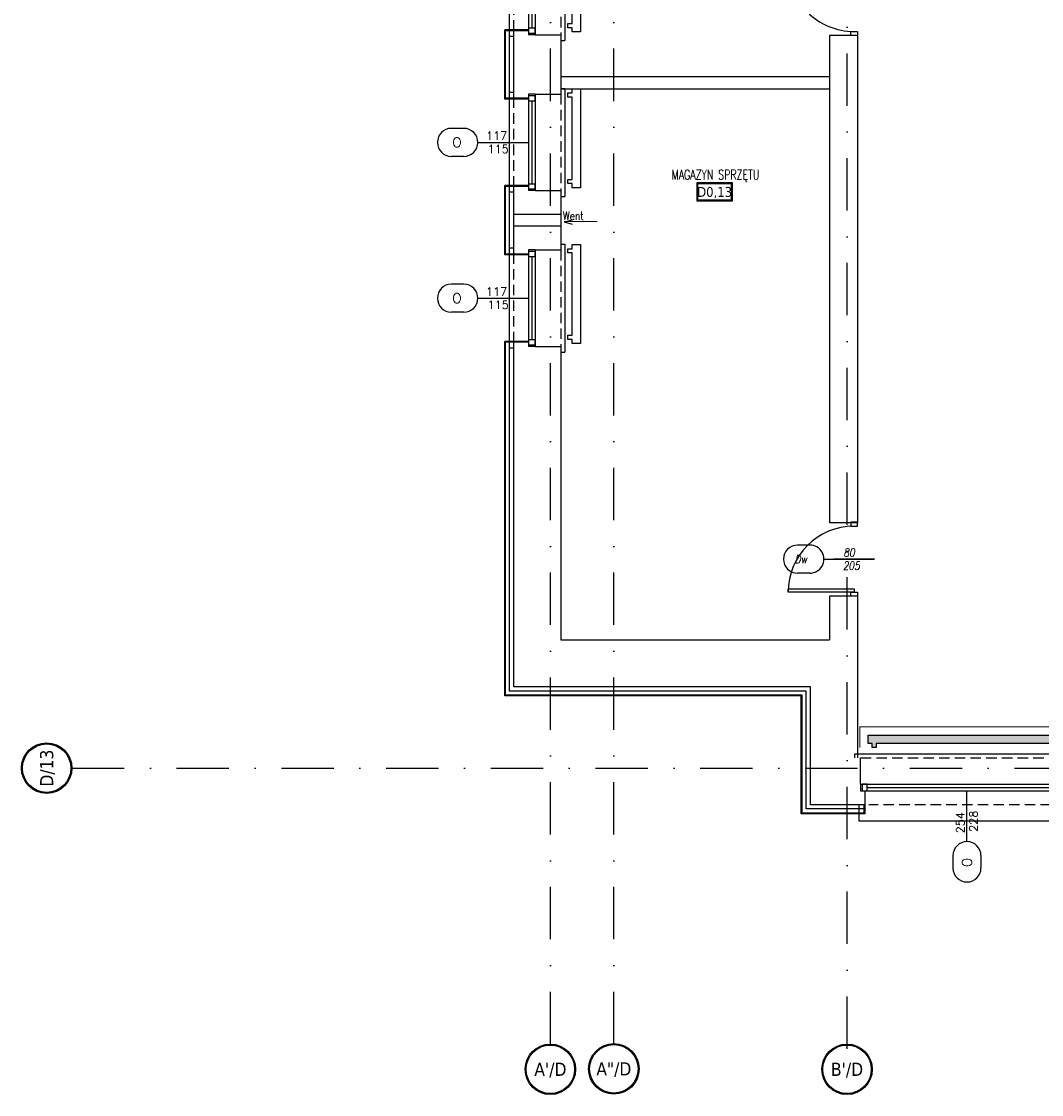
# Model space of a CAD drawing. Header units: millimetres. Extents: x 42924 to 92944, y -369470 to -179866.
# Tile 52 of 256: x 57384 to 58622, y -186161 to -184859. Entities that reach past the tile are written whole.
import ezdxf
from ezdxf.enums import TextEntityAlignment as Align

# ---------------------------------------------------------------- set-up
doc = ezdxf.new("R2010")
doc.units = ezdxf.units.MM
for name, pattern in [('2_3', [1, 0.5, -0.5]), ('DASHDOT', [25.4, 12.7, -6.35, 0, -6.35]), ('HIDDEN', [9.525, 6.35, -3.175])]:
    doc.linetypes.add(name, pattern=pattern)
doc.layers.get('0').update_dxf_attribs({"color": 8})
for name, color, linetype in [('!! 0_ Istn-okna', 8, 'Continuous'), ('!! 0_ Istn-sciany', 8, 'Continuous'), ('!! 0_ Istn-widok', 8, 'Continuous'), ('!! 0_Istn-cienka', 8, 'Continuous'), ('!! 0_Istn-drzwi', 8, 'Continuous'), ('!! 0_Istn-went', 8, 'Continuous'), ('!! 0_Opis_okna', 8, 'Continuous'), ('!! 0_Opis_pom', 123, 'Continuous'), ('!! 0_Osie', 8, 'DASHDOT'), ('!! 1_ tynk zewn  - nowy', 8, 'Continuous'), ('!! 2_ remont Ocieplenie', 8, 'ZIGZAG'), ('!! 2_drzwi opis', 8, 'Continuous'), ('0-osie-liniA', 8, 'DASHDOT'), ('0-osie-tx', 8, 'Continuous')]:
    doc.layers.add(name, color=color, linetype=linetype)
doc.layers.add('!! 0_Istn-grzejniki', color=8, linetype='Continuous', plot=False)
doc.styles.add('50', font='ROMANS.shx', dxfattribs={"width": 0.8, "height": 10})
doc.styles.add('ARCHETYP', font='romans.shx', dxfattribs={"height": 15})
doc.styles.add('ARIAL', font='tahoma.ttf')
doc.styles.add('TAHOMA', font='tahoma.ttf')
doc.styles.add('TXT', font='simplex.shx')
doc.linetypes.add('ZIGZAG', pattern='A,0.00254,-5.08,[131,ltypeshp.shx,S=5.08,R=0,X=-5.08,Y=0],-10.16,[131,ltypeshp.shx,S=5.08,R=180,X=5.08,Y=0],-5.08', length=20.32254)

# ---------------------------------------------------------------- blocks, each defined once
blk = doc.blocks.new('okno 1')
at = {"layer": '!! 0_ Istn-okna'}
for points in [[(9, -36), (259, -36)], [(9, -44), (259, -44)], [(17, -40), (251, -40)]]:
    blk.add_lwpolyline(points, dxfattribs=at)
for points in [[(11, -44), (17, -44), (17, -36), (11, -36)], [(251, -44), (257, -44), (257, -36), (251, -36)]]:
    blk.add_lwpolyline(points, close=True, dxfattribs=at)
at = {"layer": '!! 0_ Istn-sciany'}
for points in [[(9, -36), (9, -4)], [(259, -36), (259, -4)], [(9, -36), (9, -44)], [(259, -36), (259, -44)], [(9, -44), (14, -44)], [(14, -44), (14, -61)], [(254, -44), (259, -44)], [(254, -44), (254, -61)], [(14, -61), (9, -61)], [(254, -61), (259, -61)]]:
    blk.add_lwpolyline(points, dxfattribs=at)
at = {"layer": '!! 0_ Istn-widok'}
for points in [[(2, 1), (266, 1)], [(2, -4), (2, 1)], [(266, -4), (266, 1)], [(7, -61), (7, -81)], [(261, -61), (261, -81)], [(261, -81), (7, -81)]]:
    blk.add_lwpolyline(points, dxfattribs=at)
at = {"layer": '!! 0_Istn-cienka', "linetype": 'HIDDEN', "ltscale": 2}
for points in [[(9, -4), (259, -4)], [(259, -61), (19, -61)]]:
    blk.add_lwpolyline(points, dxfattribs=at)
blk = doc.blocks.new('okno 3')
at = {"layer": '!! 0_ Istn-okna'}
for points in [[(49128.7, -198708.6), (49128.7, -198825.6)], [(49132.7, -198716.6), (49132.7, -198817.6)], [(49136.7, -198708.6), (49136.7, -198825.6)]]:
    blk.add_lwpolyline(points, dxfattribs=at)
for points in [[(49128.7, -198710.6), (49128.7, -198716.6), (49136.7, -198716.6), (49136.7, -198710.6)], [(49128.7, -198817.6), (49128.7, -198823.6), (49136.7, -198823.6), (49136.7, -198817.6)]]:
    blk.add_lwpolyline(points, close=True, dxfattribs=at)
at = {"layer": '!! 0_ Istn-sciany'}
for points in [[(49128.7, -198713.6), (49110.7, -198713.6)], [(49128.7, -198708.6), (49128.7, -198713.6)], [(49136.7, -198708.6), (49128.7, -198708.6)], [(49136.7, -198708.6), (49167.7, -198708.6)], [(49128.7, -198820.6), (49110.7, -198820.6)], [(49128.7, -198820.6), (49128.7, -198825.6)], [(49136.7, -198825.6), (49128.7, -198825.6)], [(49136.7, -198825.6), (49167.7, -198825.6)]]:
    blk.add_lwpolyline(points, dxfattribs=at)
at = {"layer": '!! 0_ Istn-widok'}
for points in [[(49167.7, -198701.6), (49172.7, -198701.6)], [(49172.7, -198701.6), (49172.7, -198832.6)], [(49105.7, -198827.6), (49105.7, -198706.6)], [(49110.7, -198706.6), (49105.7, -198706.6)], [(49110.7, -198827.6), (49105.7, -198827.6)], [(49167.7, -198832.6), (49172.7, -198832.6)]]:
    blk.add_lwpolyline(points, dxfattribs=at)
at = {"layer": '!! 0_Istn-cienka', "linetype": 'HIDDEN', "ltscale": 2}
for points in [[(49110.7, -198820.6), (49110.7, -198713.6)], [(49167.7, -198708.6), (49167.7, -198825.6)]]:
    blk.add_lwpolyline(points, dxfattribs=at)
blk = doc.blocks.new('*U171')
h = blk.add_hatch(color=256)
edge = h.paths.add_edge_path()
edge.add_arc((0, 0), 30.6, 0, 360)
edge = h.paths.add_edge_path(flags=17)
edge.add_arc((0, 0), 29.4, 0, 360)
for radius in [30.6, 29.4]:
    blk.add_circle((0, 0), radius)
at = {"style": 'TAHOMA', "flags": 8}
blk.add_attdef('ANSICHTSNUMMER', text='', height=16, dxfattribs=at).set_placement((0, 0), align=Align.MIDDLE_CENTER)
blk = doc.blocks.new('BLOK OSI')
at = {"layer": '0-osie-liniA', "ltscale": 5}
for points in [[(49283.2, -199860.8), (49283.2, -197258.8)], [(49206.2, -199860.8), (49206.2, -197259.3)], [(49566.2, -199866.5), (49566.2, -197259.3)], [(48625.5, -199526.1), (52491.5, -199526.1)]]:
    blk.add_lwpolyline(points, dxfattribs=at)
at = {"layer": '0-osie-tx'}
ref = blk.add_blockref('*U171', (48594.9, -199526.1), dxfattribs=dict(at, rotation=270))
ref.add_attrib('ANSICHTSNUMMER', 'D/13', dxfattribs={"layer": '0', "height": 16, "rotation": 90, "style": 'TAHOMA', "flags": 8}).set_placement((48594.9, -199526.1), align=Align.MIDDLE_CENTER)
ref = blk.add_blockref('*U171', (49206.2, -199891.4), dxfattribs=dict(at, rotation=180))
ref.add_attrib('ANSICHTSNUMMER', "A'/D", dxfattribs={"layer": '0', "height": 16, "style": 'TAHOMA', "flags": 8}).set_placement((49206.2, -199891.4), align=Align.MIDDLE_CENTER)
ref = blk.add_blockref('*U171', (49283.2, -199890.9), dxfattribs=dict(at, rotation=180))
ref.add_attrib('ANSICHTSNUMMER', 'A"/D', dxfattribs={"layer": '0', "height": 16, "style": 'TAHOMA', "flags": 8}).set_placement((49283.2, -199890.9), align=Align.MIDDLE_CENTER)
ref = blk.add_blockref('*U171', (49566.2, -199891.4), dxfattribs=dict(at, rotation=180))
ref.add_attrib('ANSICHTSNUMMER', "B'/D", dxfattribs={"layer": '0', "height": 16, "style": 'TAHOMA', "flags": 8}).set_placement((49566.2, -199891.4), align=Align.MIDDLE_CENTER)
blk = doc.blocks.new('1_ok-opis')
blk.add_line((0, 111.6), (0, 50))
for points in [[(-17, 128.6), (-17, 143.6)], [(17, 128.6), (17, 143.6)]]:
    blk.add_lwpolyline(points)
for centre, start, end in [((0, 143.6), 0, 180), ((0, 128.6), 180, 0)]:
    blk.add_arc(centre, 17, start, end)
at = {"style": 'ARCHETYP'}
for tag, height, rotation, p in [('NR', 12, 90, (0, 136.9)), ('NR', 12, 270, (0, 136.9)), ('SZEROKOŚĆ', 10, 90, (-8, 78.3)), ('WYSOKOŚĆ', 10, 270, (-8, 78.3)), ('WYSOKOŚĆ', 10, 90, (8, 78.3)), ('SZEROKOŚĆ', 10, 270, (8, 78.3))]:
    blk.add_attdef(tag, text='', height=height, rotation=rotation, dxfattribs=at).set_placement(p, align=Align.MIDDLE)

msp = doc.modelspace()

# ---------------------------------------------------------------- hatches: boundary and pattern name
at = {"layer": '!! 0_Istn-grzejniki'}
h = msp.add_hatch(color=256, dxfattribs=at)
h.dxf.hatch_style = 1
h.paths.add_polyline_path([(58416.56735, -185739.8878), (58416.56735, -185734.8878), (58411.56735, -185734.8878), (58411.56735, -185724.8878), (58651.56735, -185724.8878), (58651.56735, -185734.8878), (58646.56735, -185734.8878), (58646.56735, -185739.8878), (58641.56735, -185739.8878), (58641.56735, -185734.8878), (58421.56735, -185734.8878), (58421.56735, -185739.8878)])

# ---------------------------------------------------------------- linework, layer by layer
at = {"layer": '!! 0_ Istn-sciany'}
for points in [[(57981.56735, -184952.3878), (57981.56735, -184870.3878)], [(58038.56735, -184875.3878), (58038.56735, -184947.3878)], [(58398.56735, -184876.3878), (58364.56735, -184876.3878)], [(58364.56735, -184876.3878), (58364.56735, -185467.3878)], [(58398.56735, -184876.3878), (58398.56735, -185467.3878)], [(58364.56735, -184926.3878), (58038.56735, -184926.3878)], [(58364.56735, -184941.3878), (58038.56735, -184941.3878)], [(57981.56735, -185141.3878), (57981.56735, -185059.3878)], [(58038.56735, -185064.3878), (58038.56735, -185136.3878)], [(58407.56735, -185809.3878), (58341.56735, -185809.3878), (58341.56735, -185666.3878), (57981.56735, -185666.3878), (57981.56735, -185248.3878)], [(58038.56735, -185253.3878), (58038.56735, -185609.3878), (58364.56735, -185609.3878)], [(58398.56735, -185467.3878), (58364.56735, -185467.3878)], [(58398.56735, -185556.3878), (58364.56735, -185556.3878)], [(58364.56735, -185556.3878), (58364.56735, -185609.3878)], [(58398.56735, -185556.3878), (58398.56735, -185752.3878)]]:
    msp.add_lwpolyline(points, dxfattribs=at)
at = {"layer": '!! 0_Istn-drzwi'}
for points in [[(58398.56735, -184871.3878), (58398.56735, -184876.3878), (58390.56735, -184876.3878), (58390.56735, -184871.3878)], [(58398.56735, -185471.3878), (58398.56735, -185466.3878), (58390.56735, -185466.3878), (58390.56735, -185471.3878)], [(58314.56735, -185547.3878), (58394.56735, -185547.3878), (58394.56735, -185551.3878), (58314.56735, -185551.3878)], [(58398.56735, -185551.3878), (58398.56735, -185556.3878), (58390.56735, -185556.3878), (58390.56735, -185551.3878)]]:
    msp.add_lwpolyline(points, close=True, dxfattribs=at)
msp.add_lwpolyline([(58419.56735, -185511.3878), (58369.56735, -185511.3878)], dxfattribs=at)
for centre, start, end in [((58394.56735, -184791.3878), 179.99999996, 269.99999996), ((58394.56735, -185551.3878), 90.00000004, 180.00000004)]:
    msp.add_arc(centre, 80, start, end, dxfattribs=at)
at = {"layer": '!! 0_Istn-grzejniki'}
for points in [[(58047.40847, -184756.8878), (58052.40847, -184756.8878), (58052.40847, -184751.8878), (58062.40847, -184751.8878), (58062.40847, -184871.8878), (58052.40847, -184871.8878), (58052.40847, -184866.8878), (58047.40847, -184866.8878), (58047.40847, -184861.8878), (58052.40847, -184861.8878), (58052.40847, -184761.8878), (58047.40847, -184761.8878)], [(58047.40847, -184945.8878), (58052.40847, -184945.8878), (58052.40847, -184940.8878), (58062.40847, -184940.8878), (58062.40847, -185060.8878), (58052.40847, -185060.8878), (58052.40847, -185055.8878), (58047.40847, -185055.8878), (58047.40847, -185050.8878), (58052.40847, -185050.8878), (58052.40847, -184950.8878), (58047.40847, -184950.8878)], [(58047.40847, -185134.8878), (58052.40847, -185134.8878), (58052.40847, -185129.8878), (58062.40847, -185129.8878), (58062.40847, -185249.8878), (58052.40847, -185249.8878), (58052.40847, -185244.8878), (58047.40847, -185244.8878), (58047.40847, -185239.8878), (58052.40847, -185239.8878), (58052.40847, -185139.8878), (58047.40847, -185139.8878)], [(58416.56735, -185739.8878), (58416.56735, -185734.8878), (58411.56735, -185734.8878), (58411.56735, -185724.8878), (58651.56735, -185724.8878), (58651.56735, -185734.8878), (58646.56735, -185734.8878), (58646.56735, -185739.8878), (58641.56735, -185739.8878), (58641.56735, -185734.8878), (58421.56735, -185734.8878), (58421.56735, -185739.8878)]]:
    msp.add_lwpolyline(points, close=True, dxfattribs=at)
at = {"layer": '!! 0_Istn-grzejniki', "linetype": '2_3', "ltscale": 10, "const_width": 1}
msp.add_lwpolyline([(58401.56735, -185739.8878), (58401.56735, -185714.8878), (58661.56735, -185714.8878), (58661.56735, -185739.8878)], dxfattribs=at)
at = {"layer": '!! 0_Istn-went'}
for p, q in [((58038.56735, -185093.3878), (57981.56735, -185093.3878)), ((58038.56735, -185107.3878), (57981.56735, -185107.3878))]:
    msp.add_line(p, q, dxfattribs=at)
for points in [[(58042.65035, -185102.44827), (58052.6222, -185099.66587)], [(58082.69475, -185102.03556), (58042.65035, -185102.44827)], [(58042.65035, -185102.44827), (58052.67743, -185105.02457)]]:
    msp.add_lwpolyline(points, dxfattribs=at)
at = {"layer": '!! 0_Opis_pom', "ltscale": 0.7}
for points in [[(58203.6018, -185076.86623), (58247.1218, -185076.86623), (58247.1218, -185055.10623), (58203.6018, -185055.10623)], [(58204.6898, -185075.77823), (58246.0338, -185075.77823), (58246.0338, -185056.19423), (58204.6898, -185056.19423)]]:
    msp.add_lwpolyline(points, close=True, dxfattribs=at)
at = {"layer": '!! 1_ tynk zewn  - nowy'}
for points in [[(57970.56735, -184953.3878), (57970.56735, -184869.3878)], [(57999.56735, -184869.3878), (57970.56735, -184869.3878)], [(57981.56735, -184870.3878), (57970.56735, -184870.3878)], [(57971.56735, -184953.3878), (57971.56735, -184869.3878)], [(57981.56735, -184952.3878), (57970.56735, -184952.3878)], [(57999.56735, -184953.3878), (57970.56735, -184953.3878)], [(57970.56735, -185142.3878), (57970.56735, -185058.3878)], [(57999.56735, -185058.3878), (57970.56735, -185058.3878)], [(57981.56735, -185059.3878), (57970.56735, -185059.3878)], [(57971.56735, -185142.3878), (57971.56735, -185058.3878)], [(57981.56735, -185141.3878), (57970.56735, -185141.3878)], [(57999.56735, -185142.3878), (57970.56735, -185142.3878)], [(57999.56735, -185247.3878), (57970.56735, -185247.3878)], [(58407.56735, -185809.3878), (58407.56735, -185820.3878), (58330.56735, -185820.3878), (58330.56735, -185677.3878), (57970.56735, -185677.3878), (57970.56735, -185247.3878)], [(57981.56735, -185248.3878), (57970.56735, -185248.3878)], [(58406.56735, -185819.3878), (58331.56735, -185819.3878), (58331.56735, -185676.3878), (57971.56735, -185676.3878), (57971.56735, -185247.3878)], [(58406.56735, -185809.3878), (58406.56735, -185820.3878)]]:
    msp.add_lwpolyline(points, dxfattribs=at)
at = {"layer": '!! 2_ remont Ocieplenie', "linetype": 'ZIGZAG', "ltscale": 0.75}
for points in [[(57976.56735, -184953.3878), (57976.56735, -184869.3878)], [(57976.56735, -185142.3878), (57976.56735, -185058.3878)], [(58406.56735, -185814.3878), (58336.56735, -185814.3878), (58336.56735, -185671.3878), (57976.56735, -185671.3878), (57976.56735, -185247.3878)]]:
    msp.add_lwpolyline(points, dxfattribs=at)

# ---------------------------------------------------------------- block references
at = {"layer": '!! 0_Opis_okna'}
ref = msp.add_blockref('1_ok-opis', (58049.56735, -185005.8878), dxfattribs=dict(at, rotation=89.99999999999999))
ref.add_attrib('SZEROKOŚĆ', '117', dxfattribs={"layer": '0', "height": 10, "style": 'ARCHETYP'}).set_placement((57960.84694, -184997.8878), align=Align.MIDDLE)
ref.add_attrib('WYSOKOŚĆ', '115', dxfattribs={"layer": '0', "height": 10, "style": 'ARCHETYP'}).set_placement((57962.6204, -185013.8878), align=Align.MIDDLE)
ref.add_attrib('NR', 'O', dxfattribs={"layer": '0', "height": 12, "style": 'ARCHETYP'}).set_placement((57912.6659, -185005.8878), align=Align.MIDDLE)
ref = msp.add_blockref('1_ok-opis', (58049.56735, -185194.8878), dxfattribs=dict(at, rotation=89.99999999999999))
ref.add_attrib('SZEROKOŚĆ', '117', dxfattribs={"layer": '0', "height": 10, "style": 'ARCHETYP'}).set_placement((57960.84694, -185186.8878), align=Align.MIDDLE)
ref.add_attrib('WYSOKOŚĆ', '115', dxfattribs={"layer": '0', "height": 10, "style": 'ARCHETYP'}).set_placement((57962.6204, -185202.8878), align=Align.MIDDLE)
ref.add_attrib('NR', 'O', dxfattribs={"layer": '0', "height": 12, "style": 'ARCHETYP'}).set_placement((57912.6659, -185194.8878), align=Align.MIDDLE)
ref = msp.add_blockref('1_ok-opis', (58531.56735, -185742.3878), dxfattribs=dict(at, rotation=180))
ref.add_attrib('SZEROKOŚĆ', '254', dxfattribs={"layer": '0', "height": 10, "rotation": 90, "style": 'ARCHETYP'}).set_placement((58523.56735, -185831.10821), align=Align.MIDDLE)
ref.add_attrib('WYSOKOŚĆ', '228', dxfattribs={"layer": '0', "height": 10, "rotation": 90, "style": 'ARCHETYP'}).set_placement((58539.56735, -185829.33475), align=Align.MIDDLE)
ref.add_attrib('NR', 'O', dxfattribs={"layer": '0', "height": 12, "rotation": 90, "style": 'ARCHETYP'}).set_placement((58531.56735, -185879.28925), align=Align.MIDDLE)
at = {"layer": '!! 0_Osie'}
msp.add_blockref('BLOK OSI', (8819.85593, 13761.2005), dxfattribs=at)
at = {"layer": '!! 2_drzwi opis'}
ref = msp.add_blockref('1_ok-opis', (58469.56756, -185511.3878), dxfattribs=dict(at, rotation=90.00000361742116))
ref.add_attrib('WYSOKOŚĆ', '80 ', dxfattribs={"layer": '0', "height": 10, "rotation": 0.00000362, "style": '50', "oblique": 10, "width": 0.8}).set_placement((58391.2767, -185503.3878), align=Align.MIDDLE)
ref.add_attrib('SZEROKOŚĆ', '205', dxfattribs={"layer": '0', "height": 10, "rotation": 0.00000362, "style": '50', "oblique": 10, "width": 0.8}).set_placement((58391.2767, -185519.3878), align=Align.MIDDLE)
ref.add_attrib('NR', 'Dw', dxfattribs={"layer": '0', "height": 10, "rotation": 0.00000362, "style": '50', "oblique": 10, "width": 0.8}).set_placement((58330.09061, -185511.38781), align=Align.MIDDLE)
msp.add_blockref('okno 1', (58393.56735, -185748.3878))
at = {"layer": '0-osie-tx'}
for p in [(8870.85593, 13950.2005), (8870.85593, 13761.2005), (8870.85593, 13572.2005)]:
    msp.add_blockref('okno 3', p, dxfattribs=at)

# ---------------------------------------------------------------- texts
at = {"layer": '!! 0_Istn-went', "style": 'ARCHETYP', "width": 0.8}
msp.add_text('Went', height=10, rotation=0.00000004, dxfattribs=at).set_placement((58041.36596, -185099.91169))
at = {"layer": '!! 0_Opis_pom', "ltscale": 0.7, "style": 'TXT', "width": 0.7}
msp.add_text('MAGAZYN SPRZĘTU', height=12, dxfattribs=at).set_placement((58226.47693, -185051.05992), align=Align.CENTER)
at = {"layer": '!! 0_Opis_pom', "ltscale": 0.7, "style": 'ARIAL'}
msp.add_attdef('D0,13', text='', height=11.968, dxfattribs=at).set_placement((58225.3618, -185065.98623), align=Align.MIDDLE_CENTER)

doc.saveas('drawing.dxf')
